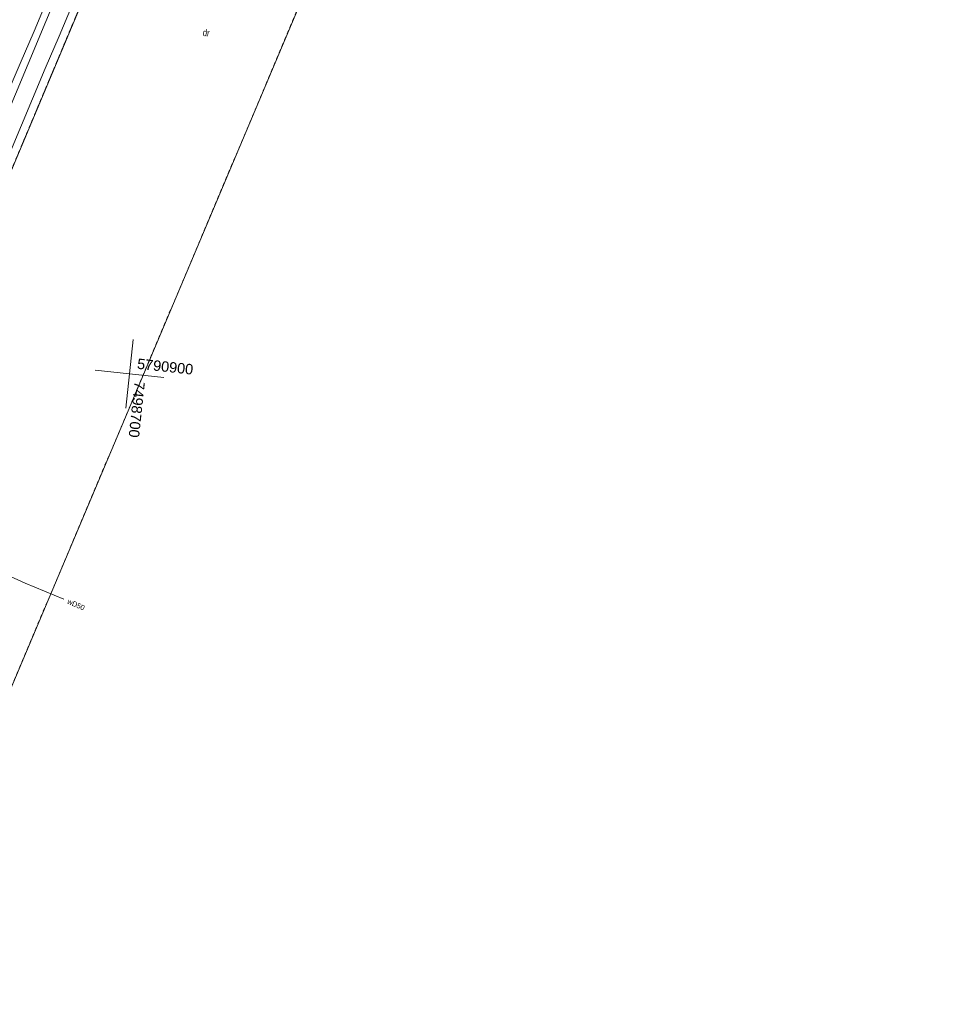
# Model space of a CAD drawing. Header units: millimetres. Extents: x -165388 to 921073, y -295343 to 494042.
# Tile 110 of 117: x 321206 to 456130, y 71160 to 214068. Entities that reach past the tile are written whole.
import ezdxf
from ezdxf.xclip import XClip

# ---------------------------------------------------------------- set-up
doc = ezdxf.new("R2010")
doc.units = ezdxf.units.MM
doc.header["$MEASUREMENT"] = 0
doc.header["$XCLIPFRAME"] = 0
doc.linetypes.add('0.5_0.5', pattern=[1000, 500, -500])
doc.linetypes.add('1.5_1.0', pattern=[2500, 1500, -1000])
for name, color, linetype, lineweight, true_color in [('bg-woz-oz.6640.12006.2023.pge-1_rzut_5_210-oznaczenie konturu użytku gruntowego_Nr_pióra__3', 7, 'Continuous', 18, 0x959595), ('bg-woz-oz.6640.12006.2023.pge-1_rzut_5_218-kontur użytku gruntowego_Nr_pióra__3', 7, 'Continuous', 18, 0x959595), ('bg-woz-oz.6640.12006.2023.pge-1_rzut_5_przewód gazowy (linia)_Nr_pióra__40', 7, 'Continuous', 18, 0xbcbcbc), ('bg-woz-oz.6640.12006.2023.pge-1_rzut_5_przewód wodociągowy (linia)-Atr1_Nr_pióra__5', 7, 'Continuous', 18, 0x1d1d1d), ('bg-woz-oz.6640.12006.2023.pge-1_rzut_5_przewód wodociągowy (linia)_Nr_pióra__5', 7, 'Continuous', 18, 0x1d1d1d)]:
    doc.layers.add(name, color=color, linetype=linetype, lineweight=lineweight, true_color=true_color)
for name, color, linetype, lineweight in [('bg-woz-oz.6640.12006.2023.pge-1_rzut_5_216-obręb ewidencyjny_Nr_pióra__7', 7, 'Continuous', 18), ('bg-woz-oz.6640.12006.2023.pge-1_rzut_5_219-działka ewidencyjna_Nr_pióra__7', 7, 'Continuous', 18), ('bg-woz-oz.6640.12006.2023.pge-1_rzut_5__PKIG-01 RAMKA_Nr_pióra__7', 7, 'Continuous', 18), ('bg-woz-oz.6640.12006.2023.pge-1_rzut_5_tor tramwajowy (linia)_Nr_pióra__7', 7, 'Continuous', 18)]:
    doc.layers.add(name, color=color, linetype=linetype, lineweight=lineweight)
doc.layers.add('INW_GEO', color=7, linetype='Continuous')
doc.styles.add('GENERATED_STYLE_1', font='txt')

# ---------------------------------------------------------------- blocks, each defined once
blk = doc.blocks.new('Rysunek_2_5', base_point=(-8071116842, -4961354755))
at = {"layer": 'bg-woz-oz.6640.12006.2023.pge-1_rzut_5_216-obręb ewidencyjny_Nr_pióra__7', "linetype": '1.5_1.0', "flags": 128}
blk.add_lwpolyline([(478132, 494042), (468408, 491320), (463558, 489324), (455785, 486131), (448273, 477289), (430306, 456149), (428510, 454027), (420737, 440577), (419834, 438431), (417784, 433551), (396982, 384091), (377757, 338375), (379393, 333453), (315776, 182205), (314924, 180164), (312041, 173322), (261484, 53112), (241424, 5414), (247901, 2690), (262338, -3378), (273786, -7306), (277549, -8604), (297279, -12200), (317356, -12444), (333270, -10242), (376016, -1353), (389727, 1497), (438417, 11611), (456015, 15272), (480464, 20354), (497620, 23922), (514971, 27529), (529607, 30571), (556370, 36140), (576312, 40274), (589684, 43060), (615140, 48355), (616220, 48582), (634889, 52471), (645165, 54611), (649813, 55573)], dxfattribs=at)
at = {"layer": 'bg-woz-oz.6640.12006.2023.pge-1_rzut_5_218-kontur użytku gruntowego_Nr_pióra__3', "linetype": '0.5_0.5', "flags": 128}
for points in [[(379393, 333453), (315776, 182205)], [(314907, 105172), (388853, 280237)]]:
    blk.add_lwpolyline(points, dxfattribs=at)
at = {"layer": 'bg-woz-oz.6640.12006.2023.pge-1_rzut_5_219-działka ewidencyjna_Nr_pióra__7', "linetype": 'Continuous', "flags": 128}
for points in [[(379393, 333453), (315776, 182205)], [(314907, 105172), (388853, 280237)]]:
    blk.add_lwpolyline(points, dxfattribs=at)
at = {"layer": 'bg-woz-oz.6640.12006.2023.pge-1_rzut_5__PKIG-01 RAMKA_Nr_pióra__7', "linetype": 'Continuous'}
for q in [(337672, 167637), (332169, 163196), (336610, 157693), (342112, 162134)]:
    blk.add_line((337141, 162665), q, dxfattribs=at)
at = {"layer": 'bg-woz-oz.6640.12006.2023.pge-1_rzut_5_przewód gazowy (linia)_Nr_pióra__40', "linetype": 'Continuous', "flags": 128}
blk.add_lwpolyline([(375997, 335455), (371353, 324185), (367052, 313763), (361921, 301508), (352391, 278772), (344766, 260770), (342465, 255706), (322426, 207643), (307430, 171863), (290251, 130524), (270112, 83226), (252810, 42614), (231959, -6549), (219697, -35007), (223802, -45432)], dxfattribs=at)
at = {"layer": 'bg-woz-oz.6640.12006.2023.pge-1_rzut_5_przewód wodociągowy (linia)_Nr_pióra__5', "linetype": 'Continuous', "flags": 128}
blk.add_lwpolyline([(327614, 129972), (322018, 132290), (291038, 146360), (274506, 153718)], dxfattribs=at)
at = {"layer": 'bg-woz-oz.6640.12006.2023.pge-1_rzut_5_tor tramwajowy (linia)_Nr_pióra__7', "linetype": 'Continuous', "flags": 128}
for points in [[(186194, -132842), (203194, -78118), (207693, -65374), (210589, -56994), (216573, -42407), (222012, -29059), (226894, -17151), (229466, -10868), (231973, -4629), (233870, 317), (238308, 10423), (244692, 25651), (247690, 32622), (252377, 44018), (256742, 54192), (263965, 71433), (268075, 81191), (272692, 91841), (282669, 116128), (293704, 142606), (308863, 178780), (321287, 207714), (323307, 212406), (417442, 437500)], [(189737, -133944), (207167, -78482), (208855, -73513), (214207, -57773), (220327, -43231), (230681, -18229), (233313, -11953), (239748, 3471), (243014, 11449), (251605, 31902), (256005, 42585), (260430, 53034), (267603, 69807), (271793, 79939), (276408, 90760), (286327, 114883), (297481, 141438), (312469, 177329), (324912, 207005), (326922, 211698), (417643, 427994)]]:
    blk.add_lwpolyline(points, dxfattribs=at)
at = {"layer": 'bg-woz-oz.6640.12006.2023.pge-1_rzut_5_210-oznaczenie konturu użytku gruntowego_Nr_pióra__3', "linetype": 'Continuous', "insert": (347744, 211704), "char_height": 1000, "attachment_point": 7, "rotation": 353.90176, "style": 'GENERATED_STYLE_1'}
blk.add_mtext('\\A1;{\\W0.790000x;\\fArial|b0|i0|c238|p38;dr}', dxfattribs=at)
at = {"layer": 'bg-woz-oz.6640.12006.2023.pge-1_rzut_5__PKIG-01 RAMKA_Nr_pióra__7', "linetype": 'Continuous', "char_height": 1500, "attachment_point": 7, "style": 'GENERATED_STYLE_1'}
for s, insert, rotation in [('\\A1;{\\fArial|b0|i0|c238|p38;5790900}', (338188, 163391), 353.90176), ('\\A1;{\\fArial|b0|i0|c238|p38;7498700}', (337867, 161618), 263.90176)]:
    blk.add_mtext(s, dxfattribs=dict(at, insert=insert, rotation=rotation))
at = {"layer": 'bg-woz-oz.6640.12006.2023.pge-1_rzut_5_przewód wodociągowy (linia)-Atr1_Nr_pióra__5', "linetype": 'Continuous', "insert": (328173, 129695), "char_height": 750, "attachment_point": 4, "rotation": 336.53976, "style": 'GENERATED_STYLE_1'}
blk.add_mtext('\\A1;{\\W0.900000x;\\fArial|b0|i0|c238|p38;wD50}', dxfattribs=at)

msp = doc.modelspace()

# ---------------------------------------------------------------- block references
at = {"layer": 'INW_GEO', "color": 151, "linetype": 'Continuous', "lineweight": 13, "true_color": 0x80c2ff}
ref = msp.add_blockref('Rysunek_2_5', (-8071116841.926, -4961354754.727), dxfattribs=at)
XClip(ref).set_block_clipping_path([(-195425.9394250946, -263123.0086484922), (606609.6817159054, -348810.9449165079), (694192.2923495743, 470958.7517303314), (-107843.3287914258, 556646.6879983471)])

doc.saveas('drawing.dxf')
